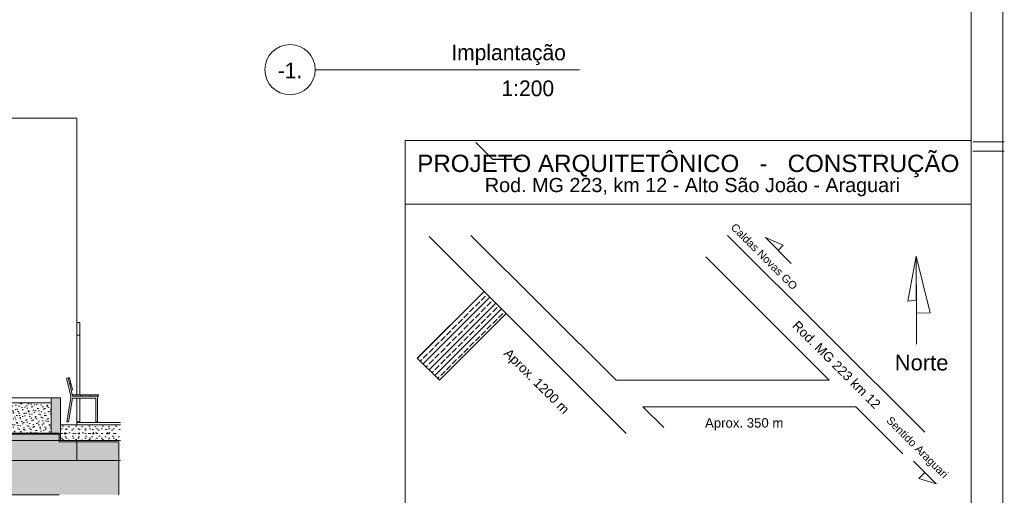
# Model space of a CAD drawing. Header units: millimetres. Extents: x 0 to 1357, y -1 to 841.
# Tile 36 of 43: x 876 to 1190, y 187 to 338. Entities that reach past the tile are written whole.
import ezdxf
from ezdxf.enums import TextEntityAlignment as Align
from ezdxf.xclip import XClip

# ---------------------------------------------------------------- set-up
doc = ezdxf.new("R2010")
doc.units = ezdxf.units.MM
doc.header["$MEASUREMENT"] = 0
doc.header["$XCLIPFRAME"] = 0
doc.linetypes.add('Wipeout_Contour', pattern=[1000, 0, -1000])
for name, color, linetype in [('Anotação - Geral', 7, 'Continuous'), ('Desenho 2D - Geral', 7, 'Continuous'), ('Desenho 2D - Geral.2D', 7, 'Continuous'), ('Interior - Mobiliário .ARQ', 7, 'Continuous'), ('Laje.ARQ', 7, 'Continuous'), ('Parede.ARQ', 7, 'Continuous')]:
    doc.layers.add(name, color=color, linetype=linetype)
doc.styles.add('GENERATED_STYLE_1', font='txt')
doc.styles.add('GENERATED_STYLE_3', font='txt')

# ---------------------------------------------------------------- blocks, each defined once
blk = doc.blocks.new('Desenho_4_4', base_point=(424.76, 210.5))
at = {"layer": 'Parede.ARQ', "linetype": 'Continuous', "lineweight": 0}
blk.add_hatch(color=36, dxfattribs=at).paths.add_polyline_path([(886.39, 218.1), (886.39, 206.5), (889.39, 206.5), (889.39, 218.1)])
at = {"layer": 'Desenho 2D - Geral', "color": 9, "linetype": 'Continuous', "lineweight": 0}
blk.add_line((888.94, 187.26), (58.05, 187.26), dxfattribs=at)
at = {"layer": 'Interior - Mobiliário .ARQ', "color": 8, "linetype": 'Continuous', "lineweight": 0}
for p, q in [((891.77, 224.44), (891.25, 224.38)), ((891.25, 224.38), (892.62, 218.6)), ((892.26, 222.38), (892.2, 222.64)), ((893.16, 218.6), (892.69, 220.57)), ((892.62, 218.6), (892.62, 218.03)), ((893.3, 218.6), (893.16, 218.6)), ((893.16, 218.03), (900.55, 218.03)), ((896.12, 218.6), (895.76, 218.6)), ((898.93, 218.6), (898.58, 218.6))]:
    blk.add_line(p, q, dxfattribs=at)
at = {"layer": 'Interior - Mobiliário .ARQ', "color": 7, "linetype": 'Continuous', "lineweight": 0}
for p, q in [((892.21, 224.5), (891.77, 224.44)), ((891.77, 224.44), (892.2, 222.64)), ((892.63, 222.69), (892.2, 222.64)), ((892.21, 224.5), (892.63, 222.69)), ((892.7, 222.44), (892.26, 222.38)), ((892.26, 222.38), (892.69, 220.57)), ((892.7, 222.44), (893.13, 220.63)), ((893.13, 220.63), (892.69, 220.57)), ((893.3, 219.1), (893.3, 218.6)), ((895.76, 219.1), (893.3, 219.1)), ((895.76, 218.6), (893.3, 218.6)), ((895.76, 219.1), (895.76, 218.6)), ((896.12, 219.1), (896.12, 218.6)), ((898.58, 219.1), (896.12, 219.1)), ((898.58, 218.6), (896.12, 218.6)), ((898.58, 219.1), (898.58, 218.6)), ((898.93, 219.1), (898.93, 218.6)), ((901.39, 219.1), (898.93, 219.1)), ((901.39, 218.6), (898.93, 218.6)), ((901.39, 219.1), (901.39, 218.6))]:
    blk.add_line(p, q, dxfattribs=at)
at = {"layer": 'Laje.ARQ', "color": 8, "linetype": 'Continuous', "lineweight": 0}
for p, q in [((827.48, 198.2), (894.53, 198.2)), ((894.53, 198.2), (908.38, 198.2))]:
    blk.add_line(p, q, dxfattribs=at)
at = {"layer": 'Parede.ARQ', "color": 8, "linetype": 'Continuous', "lineweight": 0}
for p, q in [((894.53, 307.1), (782.53, 307.1)), ((894.53, 242.1), (894.53, 307.1)), ((894.53, 219.1), (894.53, 242.1)), ((894.53, 242.1), (895.53, 242.1)), ((895.53, 242.1), (895.53, 238.1)), ((894.53, 238.1), (895.53, 238.1)), ((895.53, 238.1), (895.53, 219.1)), ((886.39, 218.1), (868.33, 218.1))]:
    blk.add_line(p, q, dxfattribs=at)
at = {"layer": 'Parede.ARQ', "color": 7, "linetype": 'Continuous', "lineweight": 0}
blk.add_line((889.39, 218.1), (886.39, 218.1), dxfattribs=at)
at = {"color": 254, "linetype": 'Wipeout_Contour', "lineweight": 0, "ltscale": 3511.214984}
blk.add_wipeout([(817.39, 206.5), (886.39, 206.5), (886.39, 216.5), (817.39, 216.5)], dxfattribs=at).dxf.layer = 'Laje.ARQ'
at = {"color": 254, "linetype": 'Wipeout_Contour', "lineweight": 0, "ltscale": 3689.667763}
blk.add_wipeout([(908.38, 209.5), (889.39, 209.5), (889.39, 204.5), (908.38, 204.5)], dxfattribs=at).dxf.layer = 'Laje.ARQ'
at = {"layer": 'Desenho 2D - Geral', "linetype": 'Continuous', "lineweight": 0}
h = blk.add_hatch(dxfattribs=at)
h.set_pattern_fill('Terra_0004', color=52, style=0, pattern_type=2)
h.set_pattern_definition([(45, (424.763, 210.5022), (-2.757716, 2.757716), []), (45, (423.844, 211.4215), (-5.51543, 5.51543), []), (45, (422.925, 212.341), (-5.51543, 5.51543), []), (135, (422.0055, 213.26), (0.9192388, 0.9192388), [3.9, -3.9])])
h.paths.add_polyline_path([(58.05, 187.26), (888.94, 187.26), (907.91, 187.26), (907.91, 204.08), (888.94, 204.08), (888.94, 206.89), (58.05, 206.89)])
at = {"layer": 'Laje.ARQ', "linetype": 'Continuous', "lineweight": 0}
h = blk.add_hatch(dxfattribs=at)
h.set_pattern_fill('Pedra_0004', color=83, style=0, pattern_type=2)
h.set_pattern_definition([(45, (424.7632, 214.0022), (-1.113693, 1.113693), [0, -1.05, 0, -1.575]), (110, (428.2632, 214.0022), (1.480016, 0.5386817), [0, -0.77, 0, -1.33])])
h.paths.add_polyline_path([(817.39, 206.5), (886.39, 206.5), (886.39, 216.5), (817.39, 216.5)])
h = blk.add_hatch(dxfattribs=at)
h.set_pattern_fill('Concreto_Celular_0004', color=83, style=0, pattern_type=2)
h.set_pattern_definition([(0, (424.763, 210.502), (0, 7.79423), [0.4875, -4.0125]), (0, (427.013, 214.399), (0, 7.79423), [0.4875, -4.0125]), (60, (424.763, 210.502), (-6.75, 3.89711), [0.4875, -4.0125]), (60, (429.263, 210.502), (-6.75, 3.89711), [0.4875, -4.0125]), (120, (425.251, 210.502), (6.75, 3.89711), [0.4875, -4.0125]), (120, (429.751, 210.502), (6.75, 3.89711), [0.4875, -4.0125]), (0, (424.7632, 211.2522), (0, 1.5), [0, -1.5, 0, -2.25]), (45, (425.5132, 211.2522), (-1.06066, 1.06066), [0, -1.125, 0, -1.875])])
h.paths.add_polyline_path([(908.38, 209.5), (889.39, 209.5), (889.39, 204.5), (908.38, 204.5)])
at = {"layer": 'Desenho 2D - Geral', "color": 9, "linetype": 'Continuous', "lineweight": 0}
for p, q in [((58.05, 206.89), (888.94, 206.89)), ((888.94, 206.89), (888.94, 204.08)), ((888.94, 204.08), (907.91, 204.08)), ((907.91, 204.08), (907.91, 187.26))]:
    blk.add_line(p, q, dxfattribs=at)
at = {"layer": 'Interior - Mobiliário .ARQ', "color": 8, "linetype": 'Continuous', "lineweight": 0}
for p, q in [((892.62, 218.03), (891.39, 210.5)), ((891.93, 210.5), (893.16, 218.03)), ((900.55, 218.03), (900.55, 210.5)), ((901.08, 210.5), (901.08, 218.6)), ((891.39, 210.5), (891.93, 210.5)), ((900.55, 210.5), (901.08, 210.5))]:
    blk.add_line(p, q, dxfattribs=at)
at = {"layer": 'Laje.ARQ', "color": 7, "linetype": 'Continuous', "lineweight": 0}
for p, q in [((886.39, 216.5), (817.39, 216.5)), ((908.38, 209.5), (889.39, 209.5)), ((886.39, 206.5), (817.39, 206.5)), ((889.39, 206.5), (889.39, 204.5)), ((908.38, 204.5), (889.39, 204.5))]:
    blk.add_line(p, q, dxfattribs=at)
at = {"layer": 'Laje.ARQ', "color": 8, "linetype": 'Continuous', "lineweight": 0}
for p, q in [((894.53, 210.2), (908.38, 210.2)), ((814.39, 204.5), (889.39, 204.5)), ((894.53, 198.2), (894.53, 204.5))]:
    blk.add_line(p, q, dxfattribs=at)
at = {"layer": 'Parede.ARQ', "color": 7, "linetype": 'Continuous', "lineweight": 0}
for p, q in [((886.39, 218.1), (886.39, 216.5)), ((886.39, 216.5), (886.39, 206.5)), ((889.39, 218.1), (889.39, 209.5)), ((889.39, 209.5), (889.39, 206.5)), ((889.39, 206.5), (886.39, 206.5))]:
    blk.add_line(p, q, dxfattribs=at)
at = {"layer": 'Parede.ARQ', "color": 8, "linetype": 'Continuous', "lineweight": 0}
for p, q in [((894.53, 210.5), (894.53, 218.03)), ((895.53, 218.03), (895.53, 210.5)), ((894.53, 210.2), (894.53, 210.5)), ((895.53, 210.5), (894.53, 210.5)), ((894.53, 209.5), (894.53, 210.2))]:
    blk.add_line(p, q, dxfattribs=at)
blk = doc.blocks.new('Título Desenho Linear 21[6]', base_point=(954.35, 410.54))
at = {"color": 7, "linetype": 'Continuous', "lineweight": 0}
blk.add_line((970.35, 322.54), (1054.35, 322.54), dxfattribs=at)
for start, end in [(0, 180), (180, 0)]:
    blk.add_arc((962.35, 322.54), 8, start, end, dxfattribs=at)
at = {"color": 7, "lineweight": 0, "style": 'GENERATED_STYLE_3'}
blk.add_attdef('AC_DrawingName', text='', height=5, dxfattribs=at).set_placement((1050.06, 330.54), align=Align.TOP_RIGHT)
blk.add_attdef('AC_DrawingNumber', text='', height=5, dxfattribs=at).set_placement((962.35, 322.32), align=Align.MIDDLE_CENTER)
blk.add_attdef('AC_DrawingScale', text='', height=5, dxfattribs=at).set_placement((1046.32, 312.62), align=Align.BOTTOM_RIGHT)

msp = doc.modelspace()

# ---------------------------------------------------------------- hatches: boundary and pattern name
at = {"layer": 'Desenho 2D - Geral', "linetype": 'Continuous', "lineweight": 0}
h = msp.add_hatch(dxfattribs=at)
h.set_pattern_fill('Contínua___Tracejado', color=30, style=0, pattern_type=2)
h.set_pattern_definition([(45, (0, 0), (-1.8384776, 1.8384776), []), (45, (-0.9192, 0.9192), (-1.8384776, 1.8384776), [1.95, -0.65])])
h.paths.add_polyline_path([(1002.82, 230.77), (1009.89, 223.7), (1031.1, 244.91), (1024.03, 251.99)])

# ---------------------------------------------------------------- linework, layer by layer
at = {"color": 7, "linetype": 'Continuous', "lineweight": 0}
for p, q in [((1179.5, 299.57), (1189.5, 299.57)), ((1179.5, 296.66), (1189.5, 296.66))]:
    msp.add_line(p, q, dxfattribs=at)
at = {"layer": 'Desenho 2D - Geral', "color": 7, "linetype": 'Continuous', "lineweight": 0}
for p, q in [((999, 10), (999, 300)), ((999, 300), (1179, 300)), ((999, 300), (1179, 300)), ((999, 279.75), (999, 300)), ((999, 10), (999, 300)), ((999, 300), (1179, 300)), ((999, 300), (1179, 300)), ((999, 279.75), (999, 300)), ((1026.87, 293.94), (1021.42, 299.42)), ((1026.87, 293.94), (1021.42, 299.42)), ((1179, 300), (1179, 10)), ((1179, 300), (1179, 279.75)), ((1179, 300), (1179, 10)), ((1179, 300), (1179, 279.75)), ((1035.83, 294.05), (1026.77, 294.05)), ((1035.83, 294.05), (1026.77, 294.05)), ((1035.94, 293.94), (1026.87, 293.94)), ((1035.94, 293.94), (1026.87, 293.94)), ((1179, 279.75), (999, 279.75)), ((1179, 279.75), (999, 279.75)), ((1006.58, 269.44), (1069.26, 206.76)), ((1019.88, 269.79), (1066.09, 223.73)), ((1101.42, 269.79), (1164.21, 207.22)), ((1161.5, 263.15), (1158.77, 248.91)), ((1161.54, 235.15), (1161.5, 263.15)), ((1161.5, 263.15), (1165.97, 245.11)), ((1094.6, 262.96), (1133.83, 223.73)), ((1161.54, 235.15), (1161.58, 254.15)), ((1161.52, 249.15), (1158.77, 248.91)), ((1165.97, 245.11), (1161.53, 245.1)), ((1133.83, 223.73), (1066.09, 223.73)), ((1142.3, 215.26), (1074.59, 215.26)), ((1074.59, 215.26), (1081.23, 208.65)), ((1142.3, 215.26), (1157.28, 200.29))]:
    msp.add_line(p, q, dxfattribs=at)
at = {"layer": 'Desenho 2D - Geral', "color": 9, "linetype": 'Continuous', "lineweight": 0, "flags": 128}
msp.add_lwpolyline([(1002.82, 230.77), (1009.89, 223.7), (1031.1, 244.91), (1024.03, 251.99)], close=True, dxfattribs=at)
at = {"layer": 'Desenho 2D - Geral', "color": 7, "linetype": 'Continuous', "lineweight": 0, "flags": 128}
msp.add_lwpolyline([(1002.82, 230.77), (1009.89, 223.7), (1031.1, 244.91), (1024.03, 251.99)], close=True, dxfattribs=at)
at = {"layer": 'Desenho 2D - Geral.2D', "color": 7, "linetype": 'Continuous', "lineweight": 0}
for p, q in [((1189, 0), (1189, 841)), ((1179, 831), (1179, 10))]:
    msp.add_line(p, q, dxfattribs=at)
at = {"layer": 'Desenho 2D - Geral.2D', "color": 8, "linetype": 'Continuous', "lineweight": 0}
for p, q in [((1121.75, 260.9), (1113.51, 269.14)), ((1113.51, 269.14), (1119.15, 266.7)), ((1119.15, 266.7), (1117.63, 265.02)), ((1160.65, 197.96), (1167.88, 190.72)), ((1162.3, 192.46), (1164.26, 194.34)), ((1167.88, 190.72), (1162.3, 192.46))]:
    msp.add_line(p, q, dxfattribs=at)

# ---------------------------------------------------------------- block references
at = {"color": 7, "linetype": 'Continuous', "lineweight": 0}
msp.add_blockref('Título Desenho Linear 21[6]', (954.35, 410.54), dxfattribs=at).add_auto_attribs({'AC_DrawingName': 'Implantação', 'AC_DrawingNumber': '-1.', 'AC_DrawingScale': '1:200'})
ref = msp.add_blockref('Desenho_4_4', (424.76, 210.5), dxfattribs=at)
XClip(ref).set_block_clipping_path([(58.0521854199, 187.2578166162), (917.9847928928, 324.0654905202)])

# ---------------------------------------------------------------- texts
at = {"layer": 'Anotação - Geral', "color": 7, "linetype": 'Continuous', "lineweight": 0, "attachment_point": 7, "style": 'GENERATED_STYLE_1'}
for s, insert, char_height in [('\\A1;{\\pql;\\fArial|b0|i0|c0|p38;PROJETO ARQUITETÔNICO   -   CONSTRUÇÃO}', (1002.78, 288.29), 5.5), ('\\A1;{\\pql;\\fArial|b0|i0|c0|p38;Rod. MG 223, km 12 - Alto São João - Araguari}', (1024.3, 282.23), 4.5), ('\\A1;{\\pql;\\fArial|b0|i0|c0|p38;Norte}', (1154.65, 226.75), 5), ('\\A1;{\\pql;\\fArial|b0|i0|c0|p38;Aprox. 350 m}', (1094.31, 207.72), 3)]:
    msp.add_mtext(s, dxfattribs=dict(at, insert=insert, char_height=char_height))
at = {"layer": 'Anotação - Geral', "color": 7, "linetype": 'Continuous', "lineweight": 0, "attachment_point": 7, "rotation": 315, "style": 'GENERATED_STYLE_1'}
for s, insert, char_height in [('\\A1;{\\pql;\\fArial|b0|i0|c0|p38;Caldas Novas GO}', (1102.27, 272.11), 2.5), ('\\A1;{\\pql;\\fArial|b0|i0|c0|p38;Rod. MG 223 km 12}', (1121.79, 240.8), 3), ('\\A1;{\\pql;\\fArial|b0|i0|c0|p38;Aprox. 1200 m}', (1029.46, 231.35), 3), ('\\A1;{\\pql;\\fArial|b0|i0|c0|p38;Sentido Araguari}', (1151.26, 210.14), 2.5)]:
    msp.add_mtext(s, dxfattribs=dict(at, insert=insert, char_height=char_height))

doc.saveas('drawing.dxf')
